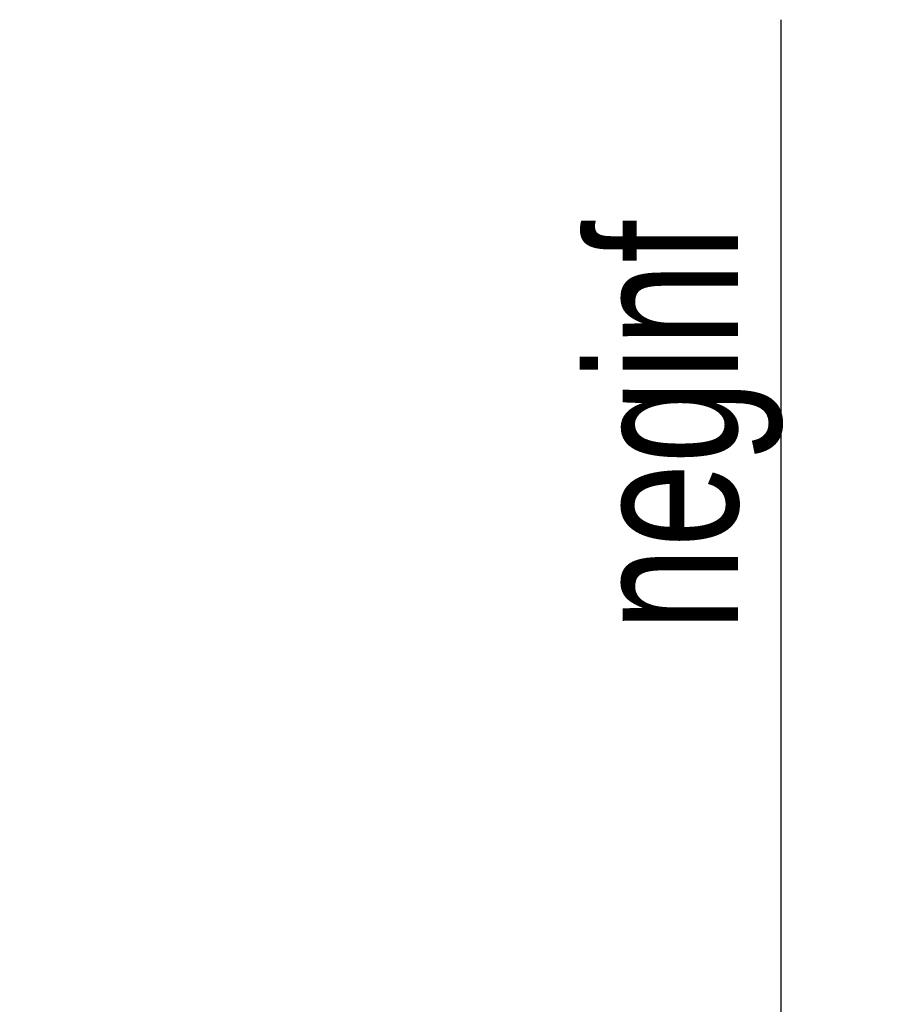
# Model space of a CAD drawing. Header units: millimetres. Extents: x 0 to 420, y 0 to 297.
# Tile 6 of 58: x 202 to 219, y 166 to 186. Entities that reach past the tile are written whole.
import ezdxf

# ---------------------------------------------------------------- set-up
doc = ezdxf.new("R2010")
doc.units = ezdxf.units.MM
doc.layers.add('CARTIGLIO', color=140, linetype='Continuous')
doc.styles.add('SLDTEXTSTYLE3', font='TXT', dxfattribs={"width": 0.75})
doc.dimstyles.new('SLDDIMSTYLE1', dxfattribs={"dimtxt": 3, "dimasz": 3, "dimexe": 0, "dimexo": 0.0625, "dimgap": 0.75, "dimtad": 1, "dimlfac": 20, "dimrnd": 1e-09, "dimzin": 12, "dimdsep": 46, "dimtxsty": 'SLDTEXTSTYLE3', "dimsah": 1, "dimcen": 0.09, "dimadec": 0, "dimazin": 3, "dimtfac": 1, "dimtdec": 3, "dimtofl": 0, "dimtmove": 0, "dimatfit": 3, "dimfxl": 0, "dimfrac": 2, "dimtolj": 1, "dimtzin": 12, "dimarcsym": 0})

# ---------------------------------------------------------------- blocks, each defined once
blk = doc.blocks.new('_D_1')
at = {"layer": 'CARTIGLIO'}
for p, q in [((217.135, 157.836), (217.135, 185.644)), ((203.914, 157.836), (219.135, 157.836)), ((217.135, 157.836), (217.135, 148.311)), ((203.914, 148.311), (219.135, 148.311))]:
    blk.add_line(p, q, dxfattribs=at)
for points in [[(217.135, 157.836), (216.635, 154.836), (217.635, 154.836)], [(217.135, 148.311), (217.635, 151.311), (216.635, 151.311)]]:
    blk.add_solid(points, dxfattribs=at)
at = {"layer": 'CARTIGLIO', "insert": (213.268, 173.423), "char_height": 3, "attachment_point": 1, "rotation": 90, "style": 'SLDTEXTSTYLE3'}
blk.add_mtext('neginf', dxfattribs=at)

msp = doc.modelspace()

# ---------------------------------------------------------------- dimensions: what is measured, and where the dimension line sits
at = {"layer": 'CARTIGLIO'}
dim = msp.add_linear_dim(base=(217.13544, 148.31114), p1=(201.91443, 157.83614), p2=(201.91443, 148.31114), angle=90, text='neginf', dimstyle='SLDDIMSTYLE1', dxfattribs=at)
dim.commit()
dim.dimension.update_dxf_attribs({"geometry": '_D_1', "text_midpoint": (217.13544, 179.53314), "dimtype": 160})

doc.saveas('drawing.dxf')
